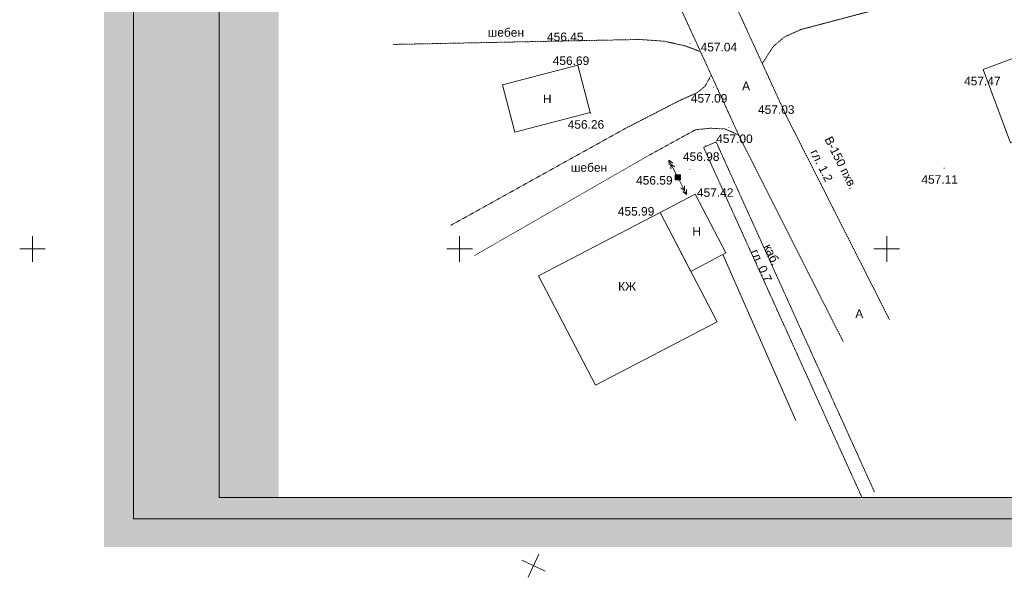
# Model space of a CAD drawing. Header units: millimetres. Extents: x 918404 to 1362154, y 4120617 to 4364104.
# Tile 99 of 256: x 919781 to 942833, y 4225021 to 4238074. Entities that reach past the tile are written whole.
import ezdxf

# ---------------------------------------------------------------- set-up
doc = ezdxf.new("R2010")
doc.units = ezdxf.units.MM
doc.header["$MEASUREMENT"] = 0
doc.linetypes.add('Д_ТРОТ_ТРУБА', pattern=[1.5, 0.75, -0.75])
for name, color, linetype, lineweight in [('(001) Сетка_Ном._пера__132', 132, 'Continuous', 18), ('(007) Здания_Ном._пера__7', 7, 'Continuous', 18), ('(014) Водопровод_Ном._пера__7', 7, 'Continuous', 18), ('(019) Связь_Ном._пера__7', 7, 'Continuous', 18), ('(022) Возд. Линии_Ном._пера__240', 240, 'Continuous', 18), ('(022) Возд. Линии_Ном._пера__7', 7, 'Continuous', 18), ('(025) Дорога_Ном._пера__7', 7, 'Continuous', 18), ('0_Ном._пера__174', 174, 'Continuous', 18), ('0_Ном._пера__255', 255, 'Continuous', 18), ('0_Ном._пера__7', 7, 'Continuous', 18), ('ВЫСОТА_Ном._пера__7', 7, 'Continuous', 18), ('ТОЧКИ_Ном._пера__5', 5, 'Continuous', 18)]:
    doc.layers.add(name, color=color, linetype=linetype, lineweight=lineweight)
doc.styles.add('СГЕНЕРИР_СТИЛЬ_1', font='arial.ttf')

msp = doc.modelspace()

# ---------------------------------------------------------------- hatches: boundary and pattern name
at = {"layer": '(022) Возд. Линии_Ном._пера__240', "linetype": 'Continuous'}
h = msp.add_hatch(color=256, dxfattribs=at)
h.paths.add_polyline_path([(935129.1, 4234444.7), (935129.1, 4234324.7), (935249.1, 4234324.7), (935249.1, 4234444.7)])
h.paths.add_polyline_path([(935199.1, 4234384.7, -1.0000337), (935179.1, 4234384.7, -1)], flags=0)
at = {"layer": '(022) Возд. Линии_Ном._пера__7', "linetype": 'Continuous'}
msp.add_hatch(color=256, dxfattribs=at).paths.add_polyline_path([(935196.4, 4234377.8, 1), (935181.8, 4234391.5, 1)])
at = {"layer": '0_Ном._пера__255', "linetype": 'Continuous'}
h = msp.add_hatch(color=256, dxfattribs=at)
h.paths.add_polyline_path([(921758.4, 4256735.6), (921758.4, 4225729.3), (965138, 4225729.3), (965138, 4256735.6)])
h.paths.add_polyline_path([(925842.5, 4226891.6), (925842.5, 4254335.7), (949743.4, 4254335.7), (949743.4, 4246766.4), (950980.5, 4246766.4), (950980.5, 4232899.9), (944525.3, 4232899.9), (944525.3, 4226891.6)], flags=0)

# ---------------------------------------------------------------- linework, layer by layer
at = {"layer": '(001) Сетка_Ном._пера__132', "linetype": 'Continuous'}
for p, q in [((920081.4, 4233008.3), (920081.4, 4232408.3)), ((930081.4, 4233008.3), (930081.4, 4232408.3)), ((940081.4, 4233008.3), (940081.4, 4232408.3)), ((919781.4, 4232708.3), (920381.4, 4232708.3)), ((929781.4, 4232708.3), (930381.4, 4232708.3)), ((939781.4, 4232708.3), (940381.4, 4232708.3)), ((931682.2, 4225020.5), (931934.7, 4225564.8)), ((931536.3, 4225418.9), (932080.6, 4225166.4))]:
    msp.add_line(p, q, dxfattribs=at)
at = {"layer": '(022) Возд. Линии_Ном._пера__7', "linetype": 'Continuous'}
for p, q in [((934982, 4234784.6), (934983.6, 4234672.8)), ((934982, 4234784.6), (935072.4, 4234718.8)), ((935166, 4234429.4), (934982, 4234784.6)), ((935028, 4234695.8), (935118.4, 4234630)), ((935028, 4234695.8), (935029.6, 4234584)), ((935211.8, 4234340.1), (935393.5, 4233983.7)), ((935348, 4234072.8), (935258.1, 4234139.2)), ((935348, 4234072.8), (935347.2, 4234184.6)), ((935393.5, 4233983.7), (935392.6, 4234095.5)), ((935393.5, 4233983.7), (935303.5, 4234050.1))]:
    msp.add_line(p, q, dxfattribs=at)
at = {"layer": '(022) Возд. Линии_Ном._пера__7', "linetype": 'Continuous', "flags": 128}
msp.add_lwpolyline([(935129.1, 4234324.7), (935249.1, 4234324.7), (935249.1, 4234444.7), (935129.1, 4234444.7)], close=True, dxfattribs=at)
at = {"layer": '(022) Возд. Линии_Ном._пера__7', "linetype": 'Continuous'}
msp.add_circle((935189.1, 4234384.7), 10, dxfattribs=at)
at = {"layer": '0_Ном._пера__174', "linetype": 'Continuous', "flags": 128}
for points in [[(922449.1, 4226391.6), (922449.1, 4255671.6), (964449.1, 4255671.6), (964449.1, 4226391.6)], [(924449.1, 4255171.6), (963949.1, 4255171.6), (963949.1, 4226891.6), (924449.1, 4226891.6)]]:
    msp.add_lwpolyline(points, close=True, dxfattribs=at)
at = {"layer": '0_Ном._пера__7', "linetype": 'Д_ТРОТ_ТРУБА', "flags": 128}
for points in [[(926973.7, 4254151.8), (932385.6, 4243605.3), (934420.3, 4240158.4), (936650.9, 4235296.8), (939061.7, 4230537.1)], [(928322.4, 4254151.8), (933437, 4244184.8), (935479.3, 4240725.1), (937720.8, 4235840.8), (940142.5, 4231058.5)], [(937166.4, 4237048.8), (937425.7, 4237450.1), (937688.4, 4237671.9), (938074.9, 4237845.4), (940757.8, 4238553.6), (941998.3, 4238888.6), (942778.2, 4239047.4), (943529.1, 4239151.4), (944385.6, 4239116.5), (945412.5, 4239026.1), (946384.4, 4238977.7), (947237.6, 4238982.5), (948138.9, 4239102.3), (948732.2, 4239318.6), (949339.2, 4239794.8), (950151.2, 4241002.5)], [(935719, 4237328), (935349.2, 4237465.2), (934870.1, 4237570.3), (934296.6, 4237611.6), (928524.1, 4237495.1)], [(929877.3, 4233261.9), (933958.2, 4235526.5), (935211.9, 4236172.6), (935644.4, 4236367.4), (935826.6, 4236515.4), (935971.3, 4236778.1)], [(936618.5, 4235367.5), (936458.9, 4235445.2), (936293.3, 4235515), (935949.9, 4235534.1), (935600.7, 4235497), (934469.5, 4234875), (930430.8, 4232553.7)], [(935792.2, 4235085.4), (939503.4, 4226881.9)], [(936083.7, 4235217.3), (939794.9, 4227013.8)]]:
    msp.add_lwpolyline(points, dxfattribs=at)
at = {"layer": '0_Ном._пера__7', "linetype": 'Continuous', "flags": 128}
for points in [[(945402.8, 4238052.3), (942334.7, 4236906.7), (942975.9, 4235189.7), (946044, 4236335.4)], [(932846.5, 4237009.3), (933135.5, 4235898.9), (931371.6, 4235439.8), (931082.6, 4236550.3)], [(935596.6, 4233993.6), (934772.1, 4233563.6), (935492.1, 4232183.3), (936316.5, 4232613.4)], [(931929.3, 4232080.8), (934772.1, 4233563.6), (936108, 4231002.6), (933265.2, 4229519.8)]]:
    msp.add_lwpolyline(points, close=True, dxfattribs=at)
for points in [[(936083.7, 4235217.3), (935792.2, 4235085.4)], [(936243.3, 4232581.2), (937951.7, 4228689.9)]]:
    msp.add_lwpolyline(points, dxfattribs=at)
at = {"layer": 'ТОЧКИ_Ном._пера__5', "linetype": 'Continuous'}
for p, q in [((935470.9, 4237516.4), (935480.9, 4237516.4)), ((932846.5, 4237009.3), (932856.5, 4237009.3)), ((942343.4, 4236909.9), (942353.4, 4236909.9)), ((942343.4, 4236909.9), (942353.4, 4236909.9)), ((936023.6, 4236495.8), (936033.6, 4236495.8)), ((933139.3, 4235884.2), (933149.3, 4235884.2)), ((936383.3, 4235550.2), (936393.3, 4235550.2)), ((935838.4, 4235131.9), (935848.4, 4235131.9)), ((936083.7, 4235217.3), (936093.7, 4235217.3)), ((935471.9, 4234568.3), (935481.9, 4234568.3)), ((941420, 4234596.3), (941430, 4234596.3)), ((935189.1, 4234384.7), (935199.1, 4234384.7)), ((935596.6, 4233993.6), (935606.6, 4233993.6)), ((934772.6, 4233563.9), (934782.6, 4233563.9))]:
    msp.add_line(p, q, dxfattribs=at)

# ---------------------------------------------------------------- texts
at = {"layer": '(007) Здания_Ном._пера__7', "linetype": 'Continuous', "char_height": 200, "attachment_point": 7, "style": 'СГЕНЕРИР_СТИЛЬ_1'}
for s, insert in [('{Н}', (932030.5, 4236120.5)), ('{Н}', (935530, 4233018.6)), ('{КЖ}', (933790.6, 4231731))]:
    msp.add_mtext(s, dxfattribs=dict(at, insert=insert))
at = {"layer": '(014) Водопровод_Ном._пера__7', "linetype": 'Continuous', "char_height": 200, "attachment_point": 7, "rotation": 296.85686, "style": 'СГЕНЕРИР_СТИЛЬ_1'}
for s, insert in [('{В-150 пхв.}', (938615, 4235275.9)), ('{гл. 1.2}', (938282.1, 4234973.1))]:
    msp.add_mtext(s, dxfattribs=dict(at, insert=insert))
at = {"layer": '(019) Связь_Ном._пера__7', "linetype": 'Continuous', "char_height": 200, "attachment_point": 7, "rotation": 294.34154, "style": 'СГЕНЕРИР_СТИЛЬ_1'}
for s, insert in [('{каб.}', (937194.4, 4232765.9)), ('{гл. 0.7}', (936885.1, 4232643.4))]:
    msp.add_mtext(s, dxfattribs=dict(at, insert=insert))
at = {"layer": '(025) Дорога_Ном._пера__7', "linetype": 'Continuous', "char_height": 200, "attachment_point": 7, "style": 'СГЕНЕРИР_СТИЛЬ_1'}
for s, insert in [('{шебен}', (930739, 4237673.9)), ('{A}', (936693.7, 4236423.8)), ('{шебен}', (932685.4, 4234511.6)), ('{A}', (939344.5, 4231092))]:
    msp.add_mtext(s, dxfattribs=dict(at, insert=insert))
at = {"layer": 'ВЫСОТА_Ном._пера__7', "linetype": 'Continuous', "char_height": 200, "attachment_point": 4, "style": 'СГЕНЕРИР_СТИЛЬ_1'}
for s, insert in [('{456.45}', (932126.7, 4237671.3)), ('{457.04}', (935722.6, 4237431.5)), ('{456.69}', (932260.8, 4237112.9)), ('{457.47}', (941891, 4236636.8)), ('{457.09}', (935495.1, 4236232.1)), ('{457.03}', (937066.5, 4235969.1)), ('{456.26}', (932610.8, 4235620.4)), ('{457.00}', (936087.3, 4235285.4)), ('{456.98}', (935309.9, 4234868.1)), ('{456.59}', (934212, 4234313.6)), ('{457.11}', (940891.5, 4234332.6)), ('{457.42}', (935637, 4234026.6)), ('{455.99}', (933784.6, 4233587.2))]:
    msp.add_mtext(s, dxfattribs=dict(at, insert=insert))

doc.saveas('drawing.dxf')
